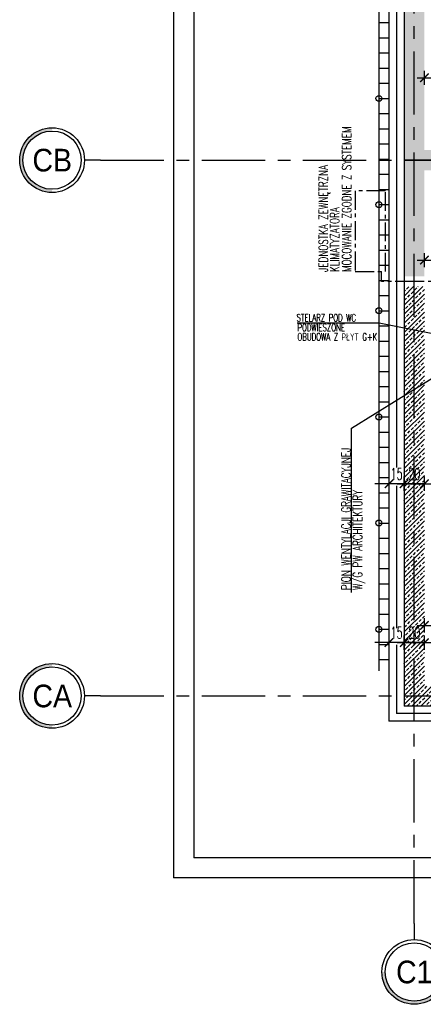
# Model space of a CAD drawing. Extents: x 41755 to 123924, y -112333 to 86187.
# Tile 47 of 256: x 99527 to 99926, y -66790 to -65816. Entities that reach past the tile are written whole.
import ezdxf
from ezdxf.enums import TextEntityAlignment as Align

# ---------------------------------------------------------------- set-up
doc = ezdxf.new("R2010")
doc.units = 0
doc.header["$LTSCALE"] = 50
doc.linetypes.add('CENTER', pattern=[2, 1.25, -0.25, 0.25, -0.25])
doc.layers.get('0').update_dxf_attribs({"color": 101, "linetype": 'CONTINUOUS'})
doc.layers.add('0-pomoc', color=21, linetype='CONTINUOUS', plot=False)
for name, color, linetype in [('Fas-metal-widok', 8, 'CONTINUOUS'), ('Ins-ppoz-opis', 240, 'CONTINUOUS'), ('Ins-went', 141, 'CONTINUOUS'), ('Os-osie glowne', 1, 'CENTER'), ('Os-osie-opis', 16, 'CONTINUOUS'), ('Pzt-chodniki', 8, 'CONTINUOUS'), ('Sc-beton', 7, 'CONTINUOUS'), ('Sc-beton-hatch', 86, 'CONTINUOUS'), ('Sc-izolacja term-styropian', 151, 'STYROPIAN-KA'), ('Sch-opis', 51, 'CONTINUOUS'), ('Wym-wew', 8, 'CONTINUOUS')]:
    doc.layers.add(name, color=color, linetype=linetype)
doc.styles.add('dwg_opis duży', font='ARIAL.TTF', dxfattribs={"width": 0.9})
doc.styles.add('KA wymiar', font='romans.shx', dxfattribs={"width": 0.6})
doc.styles.add('ROMANS', font='romans', dxfattribs={"width": 0.85})
doc.linetypes.add('BATTING', pattern='A,0.0001,-0.1,[134,ltypeshp.shx,S=0.1,R=0,X=-0.1,Y=0],-0.2,[134,ltypeshp.shx,S=0.1,R=180,X=0.1,Y=0],-0.1', length=0.4001)
doc.linetypes.add('STYROPIAN-KA', pattern='A,0.0001,-0.1,[135,ltypeshp.shx,S=0.1,R=0,X=-0.1,Y=0],0,[135,ltypeshp.shx,S=0.1,R=180,X=0.1,Y=0],-0.1', length=0.2001)
doc.linetypes.add('ZIGZAG', pattern='A,0.00254,-5.08,[131,ltypeshp.shx,S=5.08,R=0,X=-5.08,Y=0],-10.16,[131,ltypeshp.shx,S=5.08,R=180,X=5.08,Y=0],-5.08', length=20.32254)
doc.dimstyles.new('KA wymiar', dxfattribs={"dimscale": 50, "dimtxt": 0.23, "dimasz": 0.14, "dimexe": 0, "dimexo": 0, "dimgap": 0.08, "dimtad": 1, "dimdec": 1, "dimrnd": 0.5, "dimzin": 9, "dimdsep": 46, "dimtxsty": 'KA wymiar', "dimblk1": 'UKOS', "dimblk2": 'UKOS', "dimsah": 1, "dimcen": 0.2, "dimse1": 1, "dimse2": 1, "dimclrd": 256, "dimclre": 256, "dimclrt": 2, "dimadec": 0, "dimazin": 0, "dimtfac": 1, "dimtdec": 1, "dimtix": 1, "dimtmove": 2, "dimatfit": 3, "dimldrblk": 'DOT', "dimfxl": 0, "dimtolj": 1, "dimtzin": 9, "dimarcsym": 0})
pattern_1 = [(45, (48983.4185, 565.478), (-4.49012806, 4.49012806), []), (45, (48987.9087, 565.478), (-4.49012806, 4.49012806), [3.175, -1.5875])]

# ---------------------------------------------------------------- blocks, each defined once
blk = doc.blocks.new('_opis_osi')
blk.add_hatch(color=256).paths.add_polyline_path([(32, -32), (28.8, -32, -1), (-28.8, -32), (-32, -32, 1)])
for radius in [32, 28.8]:
    blk.add_circle((0, -32), radius)
at = {"style": 'dwg_opis duży', "width": 0.9}
blk.add_attdef('AXNAMEV', text='', height=22.4, rotation=90, dxfattribs=at).set_placement((0, -32), align=Align.MIDDLE_CENTER)
blk = doc.blocks.new('_opis_osi_liczbowy')
blk.add_hatch(color=256).paths.add_polyline_path([(32, 32), (32, 28.8, -1), (32, -28.8), (32, -32, 1)])
for radius in [32, 28.8]:
    blk.add_circle((32, 0), radius)
at = {"style": 'dwg_opis duży', "width": 0.9}
blk.add_attdef('AXNAMEH', text='', height=22.4, rotation=90, dxfattribs=at).set_placement((32, 0), align=Align.MIDDLE_CENTER)
blk = doc.blocks.new('UKOS')
at = {"color": 8}
blk.add_line((1, 0), (-1, 0), dxfattribs=at)
at = {"color": 1}
blk.add_line((0, 1), (0, -1), dxfattribs=at)
at = {"color": 1, "const_width": 0.2}
blk.add_lwpolyline([(0.6, 0.6), (-0.6, -0.6)], dxfattribs=at)
blk = doc.blocks.new('*D2115')
at = {"layer": 'Wym-wew', "lineweight": -2}
blk.add_line((99933.97, -66432.31), (100025.97, -66432.31), dxfattribs=at)
at = {"layer": 'Wym-wew', "lineweight": -2, "xscale": 7.000000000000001, "yscale": 7.000000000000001, "zscale": 7.000000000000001, "rotation": 180}
blk.add_blockref('UKOS', (99926.97, -66432.31), dxfattribs=at)
at = {"layer": 'Wym-wew', "lineweight": -2, "xscale": 7.000000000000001, "yscale": 7.000000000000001, "zscale": 7.000000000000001}
blk.add_blockref('UKOS', (100032.97, -66432.31), dxfattribs=at)
at = {"layer": 'Wym-wew', "color": 2, "insert": (99979.97, -66422.56), "char_height": 11.5, "attachment_point": 5, "style": 'KA wymiar'}
blk.add_mtext('\\A1;106', dxfattribs=at)
blk = doc.blocks.new('_Dot')
at = {"layer": '0-pomoc', "color": 0, "lineweight": -2}
blk.add_line((-0.5, 0), (-1, 0), dxfattribs=at)
at = {"layer": '0-pomoc', "color": 0, "const_width": 0.5}
blk.add_lwpolyline([(-0.25, 0, 1), (0.25, 0, 1)], format="xyb", close=True, dxfattribs=at)
blk = doc.blocks.new('*D2127')
at = {"layer": 'Wym-wew', "lineweight": -2}
for p, q in [((99899.97, -66432.31), (99892.97, -66432.31)), ((99926.97, -66432.31), (99906.97, -66432.31)), ((99933.97, -66432.31), (99940.97, -66432.31))]:
    blk.add_line(p, q, dxfattribs=at)
at = {"layer": 'Wym-wew', "lineweight": -2, "xscale": 7.000000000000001, "yscale": 7.000000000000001, "zscale": 7.000000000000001}
blk.add_blockref('UKOS', (99906.97, -66432.31), dxfattribs=at)
at = {"layer": 'Wym-wew', "lineweight": -2, "xscale": 7.000000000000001, "yscale": 7.000000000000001, "zscale": 7.000000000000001, "rotation": 180}
blk.add_blockref('UKOS', (99926.97, -66432.31), dxfattribs=at)
at = {"layer": 'Wym-wew', "color": 2, "insert": (99916.97, -66422.56), "char_height": 11.5, "attachment_point": 5, "style": 'KA wymiar'}
blk.add_mtext('\\A1;20', dxfattribs=at)
blk = doc.blocks.new('*D2128')
at = {"layer": 'Wym-wew', "lineweight": -2}
for p, q in [((99884.97, -66432.31), (99877.97, -66432.31)), ((99906.97, -66432.31), (99891.97, -66432.31)), ((99913.97, -66432.31), (99920.97, -66432.31))]:
    blk.add_line(p, q, dxfattribs=at)
at = {"layer": 'Wym-wew', "lineweight": -2, "xscale": 7.000000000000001, "yscale": 7.000000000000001, "zscale": 7.000000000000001}
blk.add_blockref('UKOS', (99891.97, -66432.31), dxfattribs=at)
at = {"layer": 'Wym-wew', "lineweight": -2, "xscale": 7.000000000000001, "yscale": 7.000000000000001, "zscale": 7.000000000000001, "rotation": 180}
blk.add_blockref('UKOS', (99906.97, -66432.31), dxfattribs=at)
at = {"layer": 'Wym-wew', "color": 2, "insert": (99899.47, -66422.56), "char_height": 11.5, "attachment_point": 5, "style": 'KA wymiar'}
blk.add_mtext('\\A1;15', dxfattribs=at)
blk = doc.blocks.new('*D2130')
at = {"layer": 'Wym-wew', "lineweight": -2}
blk.add_line((99933.97, -66275.08), (100137.97, -66275.08), dxfattribs=at)
at = {"layer": 'Wym-wew', "lineweight": -2, "xscale": 7.000000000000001, "yscale": 7.000000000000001, "zscale": 7.000000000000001, "rotation": 180}
blk.add_blockref('UKOS', (99926.97, -66275.08), dxfattribs=at)
at = {"layer": 'Wym-wew', "lineweight": -2, "xscale": 7.000000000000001, "yscale": 7.000000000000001, "zscale": 7.000000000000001}
blk.add_blockref('UKOS', (100144.97, -66275.08), dxfattribs=at)
at = {"layer": 'Wym-wew', "color": 2, "insert": (100043.32, -66265.33), "char_height": 11.5, "attachment_point": 5, "style": 'KA wymiar'}
blk.add_mtext('\\A1;218', dxfattribs=at)
blk = doc.blocks.new('*D2134')
at = {"layer": 'Wym-wew', "lineweight": -2}
for p, q in [((99899.97, -66275.08), (99892.97, -66275.08)), ((99926.97, -66275.08), (99906.97, -66275.08)), ((99933.97, -66275.08), (99940.97, -66275.08))]:
    blk.add_line(p, q, dxfattribs=at)
at = {"layer": 'Wym-wew', "lineweight": -2, "xscale": 7.000000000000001, "yscale": 7.000000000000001, "zscale": 7.000000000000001}
blk.add_blockref('UKOS', (99906.97, -66275.08), dxfattribs=at)
at = {"layer": 'Wym-wew', "lineweight": -2, "xscale": 7.000000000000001, "yscale": 7.000000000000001, "zscale": 7.000000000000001, "rotation": 180}
blk.add_blockref('UKOS', (99926.97, -66275.08), dxfattribs=at)
at = {"layer": 'Wym-wew', "color": 2, "insert": (99916.97, -66265.33), "char_height": 11.5, "attachment_point": 5, "style": 'KA wymiar'}
blk.add_mtext('\\A1;20', dxfattribs=at)
blk = doc.blocks.new('*D2135')
at = {"layer": 'Wym-wew', "lineweight": -2}
for p, q in [((99884.97, -66275.08), (99877.97, -66275.08)), ((99906.97, -66275.08), (99891.97, -66275.08)), ((99913.97, -66275.08), (99920.97, -66275.08))]:
    blk.add_line(p, q, dxfattribs=at)
at = {"layer": 'Wym-wew', "lineweight": -2, "xscale": 7.000000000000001, "yscale": 7.000000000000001, "zscale": 7.000000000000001}
blk.add_blockref('UKOS', (99891.97, -66275.08), dxfattribs=at)
at = {"layer": 'Wym-wew', "lineweight": -2, "xscale": 7.000000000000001, "yscale": 7.000000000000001, "zscale": 7.000000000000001, "rotation": 180}
blk.add_blockref('UKOS', (99906.97, -66275.08), dxfattribs=at)
at = {"layer": 'Wym-wew', "color": 2, "insert": (99899.47, -66265.33), "char_height": 11.5, "attachment_point": 5, "style": 'KA wymiar'}
blk.add_mtext('\\A1;15', dxfattribs=at)
blk = doc.blocks.new('*D2136')
at = {"layer": 'Sc-beton-hatch', "lineweight": -2}
blk.add_line((99933.97, -66053.97), (100009.97, -66053.97), dxfattribs=at)
at = {"layer": 'Sc-beton-hatch', "lineweight": -2, "xscale": 7.000000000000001, "yscale": 7.000000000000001, "zscale": 7.000000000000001, "rotation": 180}
blk.add_blockref('UKOS', (99926.97, -66053.97), dxfattribs=at)
at = {"layer": 'Sc-beton-hatch', "lineweight": -2, "xscale": 7.000000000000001, "yscale": 7.000000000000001, "zscale": 7.000000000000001}
blk.add_blockref('UKOS', (100016.97, -66053.97), dxfattribs=at)
at = {"layer": 'Sc-beton-hatch', "color": 2, "insert": (99975.93, -66044.22), "char_height": 11.5, "attachment_point": 5, "style": 'KA wymiar'}
blk.add_mtext('\\A1;90', dxfattribs=at)
blk = doc.blocks.new('*D2209')
at = {"layer": 'Wym-wew', "lineweight": -2}
blk.add_line((99933.97, -66415.23), (100275.97, -66415.23), dxfattribs=at)
at = {"layer": 'Wym-wew', "lineweight": -2, "xscale": 7.000000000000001, "yscale": 7.000000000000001, "zscale": 7.000000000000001, "rotation": 180}
blk.add_blockref('UKOS', (99926.97, -66415.23), dxfattribs=at)
at = {"layer": 'Wym-wew', "lineweight": -2, "xscale": 7.000000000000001, "yscale": 7.000000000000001, "zscale": 7.000000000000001}
blk.add_blockref('UKOS', (100282.97, -66415.23), dxfattribs=at)
at = {"layer": 'Wym-wew', "color": 2, "insert": (100104.97, -66405.48), "char_height": 11.5, "attachment_point": 5, "style": 'KA wymiar'}
blk.add_mtext('\\A1;356', dxfattribs=at)
blk = doc.blocks.new('_VSKJHKLFJH')
for p, q in [((0, -420), (0, -864)), ((0, -459), (10, -459)), ((0, -474), (10, -474)), ((0, -489), (10, -489)), ((0, -504), (10, -504)), ((0, -519), (10, -519)), ((0, -534), (10, -534)), ((0, -549), (10, -549)), ((0, -564), (10, -564)), ((0, -579), (10, -579)), ((0, -594), (10, -594)), ((0, -609), (10, -609)), ((0, -624), (10, -624)), ((0, -639), (10, -639)), ((0, -654), (10, -654)), ((0, -669), (10, -669)), ((0, -684), (10, -684)), ((0, -699), (10, -699)), ((0, -714), (10, -714)), ((0, -729), (10, -729)), ((0, -744), (10, -744)), ((0, -759), (10, -759)), ((0, -774), (10, -774)), ((0, -789), (10, -789)), ((0, -804), (10, -804)), ((0, -819), (10, -819)), ((0, -834), (10, -834)), ((0, -840), (0, -1100)), ((0, -849), (10, -849)), ((0, -849), (10, -849)), ((0, -864), (10, -864)), ((0, -879), (10, -879)), ((0, -894), (10, -894)), ((0, -909), (10, -909)), ((0, -924), (10, -924)), ((0, -939), (10, -939)), ((0, -954), (10, -954)), ((0, -969), (10, -969)), ((0, -984), (10, -984)), ((0, -999), (10, -999)), ((0, -1014), (10, -1014)), ((0, -1029), (10, -1029)), ((0, -1044), (10, -1044)), ((0, -1059), (10, -1059)), ((0, -1074), (10, -1074)), ((0, -1089), (10, -1089))]:
    blk.add_line(p, q)
for centre in [(0, -534), (0, -639), (0, -744), (0, -849), (0, -954), (0, -1059)]:
    blk.add_circle(centre, 3)
blk = doc.blocks.new('*D2746')
at = {"layer": 'Wym-wew', "lineweight": -2}
blk.add_line((99933.97, -65873.58), (100122.97, -65873.58), dxfattribs=at)
at = {"layer": 'Wym-wew', "lineweight": -2, "xscale": 7.000000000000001, "yscale": 7.000000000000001, "zscale": 7.000000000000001, "rotation": 180}
blk.add_blockref('UKOS', (99926.97, -65873.58), dxfattribs=at)
at = {"layer": 'Wym-wew', "lineweight": -2, "xscale": 7.000000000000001, "yscale": 7.000000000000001, "zscale": 7.000000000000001}
blk.add_blockref('UKOS', (100129.97, -65873.58), dxfattribs=at)
at = {"layer": 'Wym-wew', "color": 2, "insert": (100028.47, -65863.83), "char_height": 11.5, "attachment_point": 5, "style": 'KA wymiar'}
blk.add_mtext('\\A1;203', dxfattribs=at)

msp = doc.modelspace()

# ---------------------------------------------------------------- hatches: boundary and pattern name
at = {"layer": 'Sc-beton-hatch'}
h = msp.add_hatch(dxfattribs=at)
h.set_pattern_fill('ANSI33', color=256, style=0)
h.set_pattern_definition(pattern_1)
h.paths.add_polyline_path([(99916.966, -65955.031), (99906.966, -65955.031), (99906.966, -66070.073), (99916.966, -66070.073)])
h.paths.add_polyline_path([(99926.966, -65965.031), (100083.768, -65965.031), (100083.768, -65955.031), (99916.966, -65955.031), (99916.966, -66070.073), (99926.966, -66070.073)])
h.paths.add_polyline_path([(100083.768, -65945.031), (100049.526, -65945.031, -1), (100044.526, -65945.031), (99926.966, -65945.031), (99926.966, -65345.031), (100072.966, -65345.031), (100072.966, -65335.031), (99916.966, -65335.031), (99916.966, -65955.031), (100083.768, -65955.031)])
h.paths.add_polyline_path([(99916.966, -65335.031), (99906.966, -65335.031), (99906.966, -65955.031), (99916.966, -65955.031)])
h.paths.add_polyline_path([(100129.966, -65945.031), (100083.768, -65945.031), (100083.768, -65955.031), (100129.966, -65955.031)])
h.paths.add_polyline_path([(99916.966, -65325.031), (99906.966, -65325.031), (99906.966, -65335.031), (99916.966, -65335.031)])
h.paths.add_polyline_path([(100072.966, -65325.031), (99916.966, -65325.031), (99916.966, -65335.031), (100072.966, -65335.031)])
h.paths.add_polyline_path([(100054.32, -65963.492), (100054.32, -65946.57), (100071.57, -65946.57), (100071.57, -65963.492)], flags=9)
h.paths.add_polyline_path([(100054.32, -65343.492), (100054.32, -65326.57), (100071.57, -65326.57), (100071.57, -65343.492)], flags=9)
h.paths.add_polyline_path([(99908.505, -65352.75), (99925.427, -65352.75), (99925.427, -65370), (99908.505, -65370)], flags=9)
h.paths.add_polyline_path([(99908.505, -65580.573), (99925.427, -65580.573), (99925.427, -65597.823), (99908.505, -65597.823)], flags=9)
h.paths.add_polyline_path([(99908.505, -65600.08), (99925.427, -65600.08), (99925.427, -65617.33), (99908.505, -65617.33)], flags=9)
h.paths.add_polyline_path([(100129.966, -65965.031), (100129.966, -65955.031), (100083.768, -65955.031), (100083.768, -65965.031)])
h = msp.add_hatch(dxfattribs=at)
h.set_pattern_fill('ANSI33', color=256, style=0)
h.set_pattern_definition(pattern_1)
h.paths.add_polyline_path([(100032.966, -66475.031), (99926.966, -66475.031), (99926.966, -66175.443), (99916.966, -66181.649), (99916.966, -66485.031), (100032.966, -66485.031)])
h.paths.add_polyline_path([(100032.966, -66485.031), (99916.966, -66485.031), (99916.966, -66495.031), (100032.966, -66495.031)])
h.paths.add_polyline_path([(99916.966, -66485.031), (99906.966, -66485.031), (99906.966, -66495.031), (99916.966, -66495.031)])
h.paths.add_polyline_path([(99916.966, -66181.649), (99906.966, -66187.856), (99906.966, -66485.031), (99916.966, -66485.031)])
h.paths.add_polyline_path([(99926.966, -66124.739), (99916.966, -66122.744), (99916.966, -66181.649), (99926.966, -66175.443)])
h.paths.add_polyline_path([(99916.966, -66122.744), (99906.966, -66120.749), (99906.966, -66187.856), (99916.966, -66181.649)])
h.paths.add_polyline_path([(99916.966, -66080.073), (99906.966, -66080.073), (99906.966, -66120.749), (99916.966, -66122.744)])
h.paths.add_polyline_path([(99926.966, -66080.073), (99916.966, -66080.073), (99916.966, -66122.744), (99926.966, -66124.739)])

# ---------------------------------------------------------------- linework, layer by layer
msp.add_lwpolyline([(99916.966, -66075.073), (99916.966, -66075.073)])
at = {"layer": 'Ins-ppoz-opis', "linetype": 'ZIGZAG', "ltscale": 0.038}
msp.add_lwpolyline([(100291.966, -65955.031), (99906.966, -65955.031)], dxfattribs=at)
at = {"layer": 'Ins-went', "linetype": 'CENTER', "ltscale": 0.3}
for p, q in [((99858.425, -65985.305), (99858.425, -66065.305)), ((99888.425, -65985.305), (99858.425, -65985.305)), ((99888.425, -66065.305), (99888.425, -65985.305)), ((99858.425, -66065.305), (99888.425, -66065.305))]:
    msp.add_line(p, q, dxfattribs=at)
for points in [[(99884.47, -66075.073), (99884.47, -66065.305)], [(99916.966, -66075.073), (99884.47, -66075.073)]]:
    msp.add_lwpolyline(points, dxfattribs=at)
msp.add_lwpolyline([(100656.839, -66205.547), (100656.839, -66085.073, 0.4142136), (100646.839, -66075.073), (99916.966, -66075.073)], format="xyb", dxfattribs=at)
at = {"layer": 'Ins-went'}
msp.add_lwpolyline([(99854.889, -66382.846), (99854.889, -66220.177), (99948.539, -66162.054)], dxfattribs=at)
at = {"layer": 'Os-osie glowne'}
for points in [[(99916.966, -66710.031), (99916.966, -65110.031)], [(99606.966, -65955.031), (101291.966, -65955.031)], [(99606.966, -66485.031), (101291.966, -66485.031)]]:
    msp.add_lwpolyline(points, dxfattribs=at)
at = {"layer": 'Os-osie-opis'}
for points in [[(99606.966, -65955.031), (99590.966, -65955.031)], [(99606.966, -66485.031), (99590.966, -66485.031)], [(99916.966, -66710.031), (99916.966, -66726.031)]]:
    msp.add_lwpolyline(points, dxfattribs=at)
at = {"layer": 'Pzt-chodniki'}
for p, q in [((101018.331, -66645.031), (99698.966, -66645.031)), ((100992.76, -66665.031), (99678.966, -66665.031))]:
    msp.add_line(p, q, dxfattribs=at)
for points in [[(99678.966, -62258.031), (99678.966, -66665.031)], [(99698.966, -62278.031), (99698.966, -66645.031)]]:
    msp.add_lwpolyline(points, dxfattribs=at)
at = {"layer": 'Sc-beton'}
msp.add_line((100032.966, -66495.031), (99906.966, -66495.031), dxfattribs=at)
msp.add_lwpolyline([(99906.966, -65325.031), (99906.966, -66495.031)], dxfattribs=at)
at = {"layer": 'Sc-izolacja term-styropian', "linetype": 'ByBlock'}
msp.add_line((100035.466, -66510.031), (99891.966, -66510.031), dxfattribs=at)
at = {"layer": 'Sc-izolacja term-styropian', "linetype": 'BATTING', "ltscale": 0.35}
msp.add_line((100035.466, -66502.531), (99899.466, -66502.531), dxfattribs=at)
at = {"layer": 'Sc-izolacja term-styropian', "linetype": 'ByBlock'}
msp.add_lwpolyline([(99891.966, -65310.031), (99891.966, -66510.031)], dxfattribs=at)
at = {"layer": 'Sc-izolacja term-styropian', "linetype": 'BATTING', "ltscale": 0.35}
for points in [[(99899.466, -65618.455), (99899.466, -66259.1)], [(99899.466, -66277.281), (99899.466, -66417.845)], [(99899.466, -66434.451), (99899.466, -66502.531)]]:
    msp.add_lwpolyline(points, dxfattribs=at)
at = {"layer": 'Sch-opis'}
msp.add_lwpolyline([(99801.068, -66115.789), (99882.102, -66115.789), (99941.966, -66127.731)], dxfattribs=at)

# ---------------------------------------------------------------- block references
at = {"layer": 'Fas-metal-widok'}
msp.add_blockref('_VSKJHKLFJH', (99881.966, -65360.031), dxfattribs=at)
at = {"layer": 'Os-osie-opis'}
ref = msp.add_blockref('_opis_osi', (99590.966, -65955.031), dxfattribs=dict(at, rotation=270))
ref.add_attrib('AXNAMEV', 'CB', dxfattribs={"layer": '0', "height": 22.4, "style": 'dwg_opis duży', "width": 0.9}).set_placement((99559.131, -65955.031), align=Align.MIDDLE_CENTER)
ref = msp.add_blockref('_opis_osi', (99590.966, -66485.031), dxfattribs=dict(at, rotation=270))
ref.add_attrib('AXNAMEV', 'CA', dxfattribs={"layer": '0', "height": 22.4, "style": 'dwg_opis duży', "width": 0.9}).set_placement((99559.131, -66485.031), align=Align.MIDDLE_CENTER)
at = {"layer": 'Os-osie-opis', "rotation": 270}
msp.add_blockref('_opis_osi_liczbowy', (99916.966, -66726.031), dxfattribs=at).add_auto_attribs({'AXNAMEH': 'C1'})

# ---------------------------------------------------------------- texts
at = {"layer": 'Ins-went', "style": 'ROMANS', "width": 0.7}
for s, p in [('MOCOWANIE ZGODNE Z SYSTEMEM', (99854.696, -66065.682, 0)), ('JEDNOSTKA ZEWNĘTRZNA', (99831.526, -66065.682, 0)), ('KLIMATYZATORA', (99842.833, -66065.682, 0)), ('PION WENTYLACJI GRAWITACYJNEJ', (99854.09, -66380.366, 0)), ('W/G PW ARCHITEKTURY', (99865.397, -66380.366, 0))]:
    msp.add_text(s, height=9, rotation=90, dxfattribs=at).set_placement(p)
at = {"layer": 'Sch-opis', "style": 'ROMANS', "width": 0.7}
for s, p in [('STELARZ POD WC ', (99800.656, -66114.516)), ('PODWIESZONE', (99801.481, -66124.256)), ('OBUDOWA Z PŁYT G+K', (99801.481, -66133.457))]:
    msp.add_text(s, height=7.2, dxfattribs=at).set_placement(p)

# ---------------------------------------------------------------- dimensions: what is measured, and where the dimension line sits
at = {"layer": 'Sc-beton-hatch'}
dim = msp.add_linear_dim(base=(100016.966, -66053.969), p1=(99926.966, -65949.469), p2=(100016.966, -65949.469), dimstyle='KA wymiar', override={"dimscale": 100, "dimtxt": 0.115, "dimasz": 0.07, "dimgap": 0.04, "dimdec": 2, "dimpost": '\\X', "dimtdec": 2}, dxfattribs=at)
dim.commit()
dim.dimension.update_dxf_attribs({"geometry": '*D2136', "text_midpoint": (99975.927, -66044.219), "dimtype": 160})
at = {"layer": 'Wym-wew'}
for base, p1, p2, picture, middle in [((100129.966, -65873.583), (99926.966, -65917.435), (100129.966, -65917.435), '*D2746', (100028.466, -65863.833)), ((99906.966, -66275.08), (99926.966, -66216.407), (99906.966, -66236.152), '*D2134', (99916.966, -66265.33)), ((99891.966, -66275.08), (99906.966, -66236.152), (99891.966, -66236.152), '*D2135', (99899.466, -66265.33)), ((100282.966, -66415.227), (99926.966, -66425.314), (100282.966, -66425.314), '*D2209', (100104.966, -66405.477)), ((99891.966, -66432.314), (99906.966, -66492.894), (99891.966, -66507.894), '*D2128', (99899.466, -66422.564)), ((99906.966, -66432.314), (99926.966, -66477.865), (99906.966, -66492.894), '*D2127', (99916.966, -66422.564)), ((100032.966, -66432.314), (99926.966, -66477.865), (100032.966, -66477.865), '*D2115', (99979.966, -66422.564))]:
    dim = msp.add_linear_dim(base=base, p1=p1, p2=p2, dimstyle='KA wymiar', override={"dimscale": 100, "dimtxt": 0.115, "dimasz": 0.07, "dimgap": 0.04, "dimdec": 2, "dimpost": '\\X', "dimtdec": 2}, dxfattribs=at)
    dim.commit()
    dim.dimension.update_dxf_attribs({"geometry": picture, "text_midpoint": middle})
dim = msp.add_linear_dim(base=(100144.966, -66275.08), p1=(99926.966, -66216.407), p2=(100144.966, -66216.407), dimstyle='KA wymiar', override={"dimscale": 100, "dimtxt": 0.115, "dimasz": 0.07, "dimgap": 0.04, "dimdec": 2, "dimpost": '\\X', "dimtdec": 2}, dxfattribs=at)
dim.commit()
dim.dimension.update_dxf_attribs({"geometry": '*D2130', "text_midpoint": (100043.324, -66265.33), "dimtype": 160})

doc.saveas('drawing.dxf')
